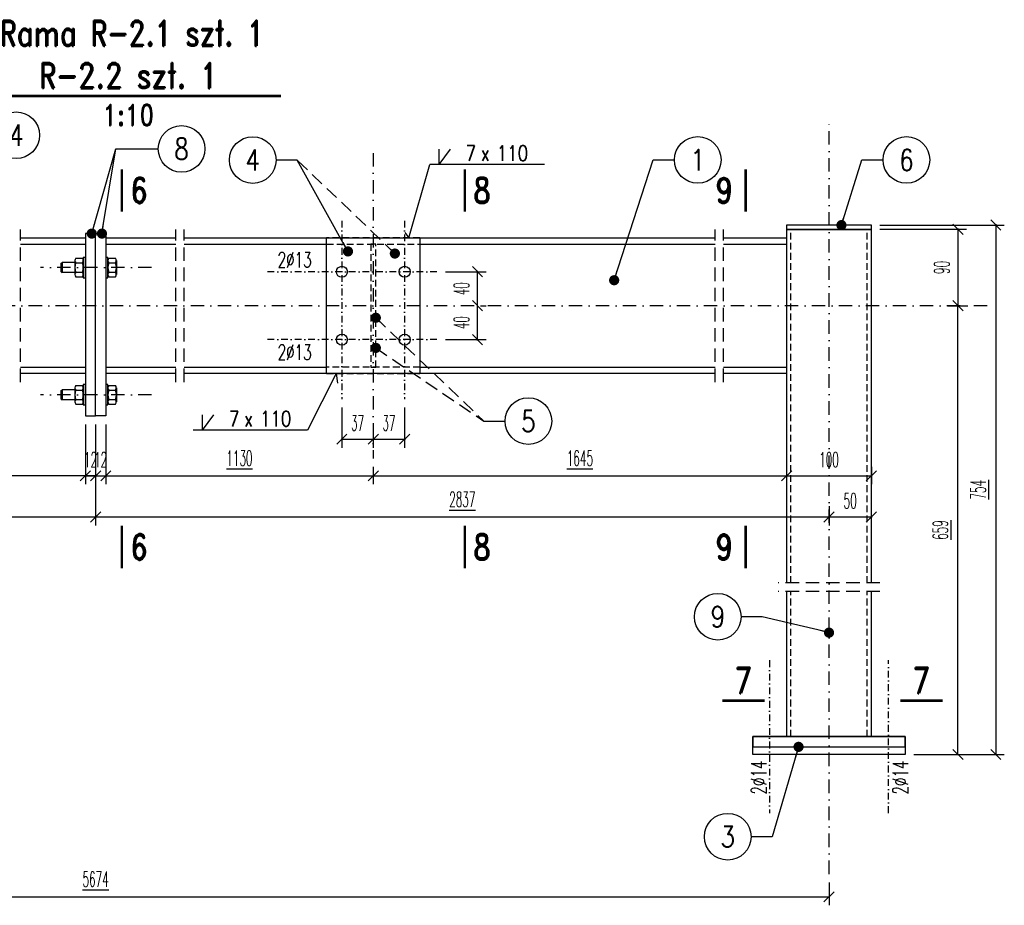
# Model space of a CAD drawing. Header units: millimetres. Extents: x -228255 to 14536, y -140109 to 119945.
# Tile 42 of 123: x -184504 to -183342, y 59353 to 60397. Entities that reach past the tile are written whole.
import ezdxf
from ezdxf.enums import TextEntityAlignment as Align

# ---------------------------------------------------------------- set-up
doc = ezdxf.new("R2010")
doc.units = ezdxf.units.MM
doc.header["$LTSCALE"] = 2.5
for name, pattern in [('DASHDOT', [25.4, 12.7, -6.35, 0, -6.35]), ('DASHDOT2', [12.7, 6.35, -3.175, 0, -3.175]), ('DASHED', [19.05, 12.7, -6.35]), ('DASHED2', [9.525, 6.35, -3.175])]:
    doc.linetypes.add(name, pattern=pattern)
for name, color, linetype in [('Gruba', 6, 'Continuous'), ('Laczniki', 30, 'Continuous'), ('Opisy_stal', 7, 'Continuous'), ('Osie', 134, 'DASHDOT'), ('Osie_laczniki', 157, 'DASHDOT2'), ('Przerywana', 5, 'DASHED'), ('stal', 4, 'Continuous'), ('Stal_nw', 181, 'DASHED2'), ('Tekst', 31, 'Continuous'), ('Wymiary', 86, 'Continuous')]:
    doc.layers.add(name, color=color, linetype=linetype)
doc.styles.get("Standard").update_dxf_attribs({"font": 'romans.shx', "width": 0.65})
doc.styles.add('style1', font='romand.shx', dxfattribs={"width": 0.8})
doc.styles.add('style3', font='romans.shx', dxfattribs={"width": 0.5})
doc.dimstyles.new('Skala_10', dxfattribs={"dimtxt": 18, "dimasz": 12, "dimexe": 10, "dimexo": 10, "dimgap": 10, "dimtad": 1, "dimdec": 0, "dimdsep": 46, "dimtxsty": 'style3', "dimblk": 'OBLIQUE', "dimcen": 0, "dimdle": 1, "dimclrd": 256, "dimclre": 256, "dimclrt": 31, "dimadec": 1, "dimazin": 0, "dimtfac": 1, "dimtdec": 0, "dimtix": 1, "dimtmove": 2, "dimatfit": 0, "dimldrblk": 'DOT', "dimfxl": 1, "dimtolj": 1, "dimtzin": 0, "dimlwd": -1, "dimlwe": -1, "dimarcsym": 0})
doc.dimstyles.new('Skala_10$7', dxfattribs={"dimscale": 0, "dimtxt": 18, "dimasz": 12, "dimexe": 10, "dimexo": 15, "dimgap": 5, "dimtad": 1, "dimdec": 0, "dimrnd": 0.5, "dimzin": 9, "dimdsep": 46, "dimtxsty": 'Standard', "dimblk1": 'OBLIQUE', "dimblk2": 'OBLIQUE', "dimsah": 1, "dimcen": 10, "dimdle": 10, "dimclrt": 31, "dimadec": 0, "dimazin": 0, "dimtfac": 1, "dimtdec": 0, "dimtmove": 2, "dimatfit": 3, "dimldrblk": 'DOT', "dimfxl": 1, "dimtolj": 1, "dimtzin": 9, "dimarcsym": 0})

# ---------------------------------------------------------------- blocks, each defined once
blk = doc.blocks.new('_Oblique')
at = {"color": 0, "linetype": 'ByBlock', "lineweight": -2}
blk.add_line((-0.5, -0.5), (0.5, 0.5), dxfattribs=at)
blk = doc.blocks.new('*D1203')
at = {"layer": 'Defpoints', "color": 0, "ltscale": 0.5, "transparency": 16777216}
for p in [(-185279.2, 59390.1), (-183549.2, 59390.1), (-183549.2, 59363.3)]:
    blk.add_point(p, dxfattribs=at)
at = {"layer": 'Wymiary', "ltscale": 0.5, "transparency": 16777216}
for p, q in [((-185279.2, 59380.1), (-185279.2, 59353.3)), ((-183549.2, 59380.1), (-183549.2, 59353.3)), ((-185280.2, 59363.3), (-183548.2, 59363.3))]:
    blk.add_line(p, q, dxfattribs=at)
at = {"layer": 'Wymiary', "ltscale": 0.5, "transparency": 16777216, "xscale": 12, "yscale": 12, "zscale": 12, "rotation": 180}
blk.add_blockref('_Oblique', (-185279.2, 59363.3), dxfattribs=at)
at = {"layer": 'Wymiary', "ltscale": 0.5, "transparency": 16777216, "xscale": 12, "yscale": 12, "zscale": 12}
blk.add_blockref('_Oblique', (-183549.2, 59363.3), dxfattribs=at)
at = {"layer": 'Wymiary', "color": 31, "ltscale": 0.5, "transparency": 16777216, "insert": (-184414.2, 59384.1), "char_height": 18, "attachment_point": 5, "style": 'style3'}
blk.add_mtext('\\A1;\\L5674', dxfattribs=at)
blk = doc.blocks.new('_Dot')
at = {"color": 0, "linetype": 'ByBlock', "lineweight": -2}
blk.add_line((-0.5, 0), (-1, 0), dxfattribs=at)
at = {"color": 0, "linetype": 'ByBlock', "const_width": 0.5}
blk.add_lwpolyline([(-0.25, 0, 1), (0.25, 0, 1)], format="xyb", close=True, dxfattribs=at)
blk = doc.blocks.new('*D1205')
at = {"layer": 'Defpoints', "color": 0, "ltscale": 0.5, "transparency": 16777216}
for p in [(-184402.2, 59930.1), (-184086.7, 59880.1), (-184086.7, 59859.6)]:
    blk.add_point(p, dxfattribs=at)
at = {"layer": 'Wymiary', "ltscale": 0.5, "transparency": 16777216}
for p, q in [((-184402.2, 59920.1), (-184402.2, 59849.6)), ((-184086.7, 59870.1), (-184086.7, 59849.6)), ((-184403.2, 59859.6), (-184085.7, 59859.6))]:
    blk.add_line(p, q, dxfattribs=at)
at = {"layer": 'Wymiary', "ltscale": 0.5, "transparency": 16777216, "xscale": 12, "yscale": 12, "zscale": 12, "rotation": 180}
blk.add_blockref('_Oblique', (-184402.2, 59859.6), dxfattribs=at)
at = {"layer": 'Wymiary', "ltscale": 0.5, "transparency": 16777216, "xscale": 12, "yscale": 12, "zscale": 12}
blk.add_blockref('_Oblique', (-184086.7, 59859.6), dxfattribs=at)
at = {"layer": 'Wymiary', "color": 31, "ltscale": 0.5, "transparency": 16777216, "insert": (-184244.5, 59880.4), "char_height": 18, "attachment_point": 5, "style": 'style3'}
blk.add_mtext('\\A1;\\L1130', dxfattribs=at)
blk = doc.blocks.new('*D1206')
at = {"layer": 'Defpoints', "color": 0, "ltscale": 0.5, "transparency": 16777216}
for p in [(-184086.7, 59880.1), (-183599.2, 59880.1), (-183599.2, 59859.6)]:
    blk.add_point(p, dxfattribs=at)
at = {"layer": 'Wymiary', "ltscale": 0.5, "transparency": 16777216}
for p, q in [((-184086.7, 59870.1), (-184086.7, 59849.6)), ((-183599.2, 59870.1), (-183599.2, 59849.6)), ((-184087.7, 59859.6), (-183598.2, 59859.6))]:
    blk.add_line(p, q, dxfattribs=at)
at = {"layer": 'Wymiary', "ltscale": 0.5, "transparency": 16777216, "xscale": 12, "yscale": 12, "zscale": 12, "rotation": 180}
blk.add_blockref('_Oblique', (-184086.7, 59859.6), dxfattribs=at)
at = {"layer": 'Wymiary', "ltscale": 0.5, "transparency": 16777216, "xscale": 12, "yscale": 12, "zscale": 12}
blk.add_blockref('_Oblique', (-183599.2, 59859.6), dxfattribs=at)
at = {"layer": 'Wymiary', "color": 31, "ltscale": 0.5, "transparency": 16777216, "insert": (-183843, 59880.4), "char_height": 18, "attachment_point": 5, "style": 'style3'}
blk.add_mtext('\\A1;\\L1645', dxfattribs=at)
blk = doc.blocks.new('*D1208')
at = {"layer": 'Defpoints', "color": 0, "ltscale": 0.5, "transparency": 16777216}
for p in [(-183549.2, 59811), (-183499.2, 59811), (-183499.2, 59811)]:
    blk.add_point(p, dxfattribs=at)
at = {"layer": 'Wymiary', "ltscale": 0.5, "transparency": 16777216}
blk.add_line((-183550.2, 59811), (-183498.2, 59811), dxfattribs=at)
at = {"layer": 'Wymiary', "ltscale": 0.5, "transparency": 16777216, "xscale": 12, "yscale": 12, "zscale": 12, "rotation": 180}
blk.add_blockref('_Oblique', (-183549.2, 59811), dxfattribs=at)
at = {"layer": 'Wymiary', "ltscale": 0.5, "transparency": 16777216, "xscale": 12, "yscale": 12, "zscale": 12}
blk.add_blockref('_Oblique', (-183499.2, 59811), dxfattribs=at)
at = {"layer": 'Wymiary', "color": 31, "ltscale": 0.5, "transparency": 16777216, "insert": (-183524.2, 59830), "char_height": 18, "attachment_point": 5, "style": 'style3'}
blk.add_mtext('\\A1;50', dxfattribs=at)
blk = doc.blocks.new('*D1211')
at = {"layer": 'Defpoints', "color": 0, "ltscale": 0.5, "transparency": 16777216}
for p in [(-184123.7, 59950.1), (-184086.7, 59918.9), (-184086.7, 59902.7)]:
    blk.add_point(p, dxfattribs=at)
at = {"layer": 'Wymiary', "ltscale": 0.5, "transparency": 16777216}
for p, q in [((-184123.7, 59940.1), (-184123.7, 59892.7)), ((-184124.7, 59902.7), (-184085.7, 59902.7)), ((-184086.7, 59908.9), (-184086.7, 59892.7))]:
    blk.add_line(p, q, dxfattribs=at)
at = {"layer": 'Wymiary', "ltscale": 0.5, "transparency": 16777216, "xscale": 12, "yscale": 12, "zscale": 12, "rotation": 180}
blk.add_blockref('_Oblique', (-184123.7, 59902.7), dxfattribs=at)
at = {"layer": 'Wymiary', "ltscale": 0.5, "transparency": 16777216, "xscale": 12, "yscale": 12, "zscale": 12}
blk.add_blockref('_Oblique', (-184086.7, 59902.7), dxfattribs=at)
at = {"layer": 'Wymiary', "color": 31, "ltscale": 0.5, "transparency": 16777216, "insert": (-184105.2, 59921.7), "char_height": 18, "attachment_point": 5, "style": 'style3'}
blk.add_mtext('\\A1;37', dxfattribs=at)
blk = doc.blocks.new('*D1212')
at = {"layer": 'Defpoints', "color": 0, "ltscale": 0.5, "transparency": 16777216}
for p in [(-184049.7, 59950.1), (-184086.7, 59918.9), (-184049.7, 59902.7)]:
    blk.add_point(p, dxfattribs=at)
at = {"layer": 'Wymiary', "ltscale": 0.5, "transparency": 16777216}
for p, q in [((-184049.7, 59940.1), (-184049.7, 59892.7)), ((-184087.7, 59902.7), (-184048.7, 59902.7)), ((-184086.7, 59908.9), (-184086.7, 59892.7))]:
    blk.add_line(p, q, dxfattribs=at)
at = {"layer": 'Wymiary', "ltscale": 0.5, "transparency": 16777216, "xscale": 12, "yscale": 12, "zscale": 12, "rotation": 180}
blk.add_blockref('_Oblique', (-184086.7, 59902.7), dxfattribs=at)
at = {"layer": 'Wymiary', "ltscale": 0.5, "transparency": 16777216, "xscale": 12, "yscale": 12, "zscale": 12}
blk.add_blockref('_Oblique', (-184049.7, 59902.7), dxfattribs=at)
at = {"layer": 'Wymiary', "color": 31, "ltscale": 0.5, "transparency": 16777216, "insert": (-184068.2, 59921.7), "char_height": 18, "attachment_point": 5, "style": 'style3'}
blk.add_mtext('\\A1;37', dxfattribs=at)
blk = doc.blocks.new('*D1215')
at = {"layer": 'Defpoints', "color": 0, "ltscale": 0.5, "transparency": 16777216}
for p in [(-183970.4, 60060.1), (-183963.7, 60060.1), (-184011.7, 60020.1)]:
    blk.add_point(p, dxfattribs=at)
at = {"layer": 'Wymiary', "ltscale": 0.5, "transparency": 16777216}
for p, q in [((-183963.7, 60019.1), (-183963.7, 60061.1)), ((-183960.4, 60060.1), (-183953.7, 60060.1)), ((-184001.7, 60020.1), (-183953.7, 60020.1))]:
    blk.add_line(p, q, dxfattribs=at)
at = {"layer": 'Wymiary', "ltscale": 0.5, "transparency": 16777216, "xscale": 12, "yscale": 12, "zscale": 12}
for p, rotation in [((-183963.7, 60060.1), 90), ((-183963.7, 60020.1), 270)]:
    blk.add_blockref('_Oblique', p, dxfattribs=dict(at, rotation=rotation))
at = {"layer": 'Wymiary', "color": 31, "ltscale": 0.5, "transparency": 16777216, "insert": (-183982.7, 60040.1), "char_height": 18, "attachment_point": 5, "rotation": 90, "style": 'style3'}
blk.add_mtext('\\A1;40', dxfattribs=at)
blk = doc.blocks.new('*D1216')
at = {"layer": 'Defpoints', "color": 0, "ltscale": 0.5, "transparency": 16777216}
for p in [(-184011.7, 60100.1), (-183963.7, 60100.1), (-183970.4, 60060.1)]:
    blk.add_point(p, dxfattribs=at)
at = {"layer": 'Wymiary', "ltscale": 0.5, "transparency": 16777216}
for p, q in [((-184001.7, 60100.1), (-183953.7, 60100.1)), ((-183963.7, 60059.1), (-183963.7, 60101.1)), ((-183960.4, 60060.1), (-183953.7, 60060.1))]:
    blk.add_line(p, q, dxfattribs=at)
at = {"layer": 'Wymiary', "ltscale": 0.5, "transparency": 16777216, "xscale": 12, "yscale": 12, "zscale": 12}
for p, rotation in [((-183963.7, 60100.1), 90), ((-183963.7, 60060.1), 270)]:
    blk.add_blockref('_Oblique', p, dxfattribs=dict(at, rotation=rotation))
at = {"layer": 'Wymiary', "color": 31, "ltscale": 0.5, "transparency": 16777216, "insert": (-183982.7, 60080.1), "char_height": 18, "attachment_point": 5, "rotation": 90, "style": 'style3'}
blk.add_mtext('\\A1;40', dxfattribs=at)
blk = doc.blocks.new('pol_V_lewa')
at = {"color": 7}
for p, q in [((-124, 0), (-110.5, 18)), ((-124, 0), (-124, 18)), ((0, 0), (-135, 0))]:
    blk.add_line(p, q, dxfattribs=at)
at = {"color": 31, "width": 0.8}
blk.add_text('x', height=18, dxfattribs=at).set_placement((-74.9, 4.5))
blk.add_attdef('22', text='', height=18, dxfattribs=at).set_placement((-80.5, 4.5), align=Align.RIGHT)
blk.add_attdef('9999', (-56.2, 4.5), '', height=18, dxfattribs=at)
blk = doc.blocks.new('pol_V_prawa')
at = {"color": 7}
for p, q in [((11, 0), (24.5, 18)), ((11, 0), (11, 18)), ((135, 0), (0, 0))]:
    blk.add_line(p, q, dxfattribs=at)
at = {"color": 31, "width": 0.8}
blk.add_text('x', height=18, dxfattribs=at).set_placement((60.1, 4.5))
blk.add_attdef('22', text='', height=18, dxfattribs=at).set_placement((54.5, 4.5), align=Align.RIGHT)
blk.add_attdef('9999', (78.8, 4.5), '', height=18, dxfattribs=at)
blk = doc.blocks.new('Elem_prawy')
at = {"color": 7}
blk.add_line((0, 0), (25, 0), dxfattribs=at)
blk.add_circle((52.5, 0), 27.5, dxfattribs=at)
at = {"color": 31, "width": 0.8}
blk.add_attdef('22', text='', height=25, dxfattribs=at).set_placement((52.5, 0), align=Align.MIDDLE)
blk = doc.blocks.new('Elem_lewy')
at = {"color": 7}
blk.add_line((0, 0), (-25, 0), dxfattribs=at)
blk.add_circle((-52.5, 0), 27.5, dxfattribs=at)
at = {"color": 31, "width": 0.8}
blk.add_attdef('22', text='', height=25, dxfattribs=at).set_placement((-52.5, 0), align=Align.MIDDLE)
blk = doc.blocks.new('nakretkaM12')
at = {"ltscale": 0.2}
for p, q in [((-10, 8.2), (-10, 5.5)), ((-10, 5.5), (-10, -5.5)), ((-9, 11), (-1, 11)), ((-9, 5.5), (-1, 5.5)), ((0, 8.2), (0, 5.5)), ((0, 5.5), (0, -5.5)), ((-10, -5.5), (-10, -8.2)), ((-9, -5.5), (-1, -5.5)), ((-9, -11), (-1, -11)), ((0, -5.5), (0, -8.2))]:
    blk.add_line(p, q, dxfattribs=at)
for centre, radius, start, end in [((-5.7, 8.2), 4.26, 139.932, 220.068), ((5.5, 0), 15.5, 159.3345, 200.6655), ((-4.3, 8.2), 4.26, 319.932, 40.068), ((-15.5, 0), 15.5, 339.3345, 20.6655), ((-5.7, -8.2), 4.26, 139.932, 220.068), ((-4.3, -8.2), 4.26, 319.932, 40.068)]:
    blk.add_arc(centre, radius, start, end, dxfattribs=at)
blk = doc.blocks.new('*D1222')
at = {"layer": 'Defpoints', "color": 0, "ltscale": 0.5, "transparency": 16777216}
for p in [(-184426.2, 59930.1), (-184414.2, 59930.1), (-184414.2, 59859.6)]:
    blk.add_point(p, dxfattribs=at)
at = {"layer": 'Wymiary', "ltscale": 0.5, "transparency": 16777216}
for p, q in [((-184426.2, 59920.1), (-184426.2, 59849.6)), ((-184414.2, 59920.1), (-184414.2, 59849.6)), ((-184426.2, 59859.6), (-184438.2, 59859.6)), ((-184426.2, 59859.6), (-184414.2, 59859.6)), ((-184414.2, 59859.6), (-184402.2, 59859.6))]:
    blk.add_line(p, q, dxfattribs=at)
at = {"layer": 'Wymiary', "ltscale": 0.5, "transparency": 16777216, "xscale": 12, "yscale": 12, "zscale": 12}
blk.add_blockref('_Oblique', (-184426.2, 59859.6), dxfattribs=at)
at = {"layer": 'Wymiary', "ltscale": 0.5, "transparency": 16777216, "xscale": 12, "yscale": 12, "zscale": 12, "rotation": 180}
blk.add_blockref('_Oblique', (-184414.2, 59859.6), dxfattribs=at)
at = {"layer": 'Wymiary', "color": 31, "ltscale": 0.5, "transparency": 16777216, "insert": (-184420.2, 59878.6), "char_height": 18, "attachment_point": 5, "style": 'style3'}
blk.add_mtext('\\A1;12', dxfattribs=at)
blk = doc.blocks.new('*D1223')
at = {"layer": 'Defpoints', "color": 0, "ltscale": 0.5, "transparency": 16777216}
for p in [(-184414.2, 59930.1), (-184402.2, 59930.1), (-184402.2, 59859.6)]:
    blk.add_point(p, dxfattribs=at)
at = {"layer": 'Wymiary', "ltscale": 0.5, "transparency": 16777216}
for p, q in [((-184414.2, 59920.1), (-184414.2, 59849.6)), ((-184402.2, 59920.1), (-184402.2, 59849.6)), ((-184414.2, 59859.6), (-184426.2, 59859.6)), ((-184414.2, 59859.6), (-184402.2, 59859.6)), ((-184402.2, 59859.6), (-184390.2, 59859.6))]:
    blk.add_line(p, q, dxfattribs=at)
at = {"layer": 'Wymiary', "ltscale": 0.5, "transparency": 16777216, "xscale": 12, "yscale": 12, "zscale": 12}
blk.add_blockref('_Oblique', (-184414.2, 59859.6), dxfattribs=at)
at = {"layer": 'Wymiary', "ltscale": 0.5, "transparency": 16777216, "xscale": 12, "yscale": 12, "zscale": 12, "rotation": 180}
blk.add_blockref('_Oblique', (-184402.2, 59859.6), dxfattribs=at)
at = {"layer": 'Wymiary', "color": 31, "ltscale": 0.5, "transparency": 16777216, "insert": (-184408.2, 59878.6), "char_height": 18, "attachment_point": 5, "style": 'style3'}
blk.add_mtext('\\A1;12', dxfattribs=at)
blk = doc.blocks.new('*D1224')
at = {"layer": 'Defpoints', "color": 0, "ltscale": 0.5, "transparency": 16777216}
for p in [(-183499.2, 60155.1), (-183459.2, 59531.1), (-183352.5, 59531.1)]:
    blk.add_point(p, dxfattribs=at)
at = {"layer": 'Wymiary', "ltscale": 0.5, "transparency": 16777216}
for p, q in [((-183489.2, 60155.1), (-183342.5, 60155.1)), ((-183352.5, 60156.1), (-183352.5, 59530.1)), ((-183449.2, 59531.1), (-183342.5, 59531.1))]:
    blk.add_line(p, q, dxfattribs=at)
at = {"layer": 'Wymiary', "ltscale": 0.5, "transparency": 16777216, "xscale": 12, "yscale": 12, "zscale": 12}
for p, rotation in [((-183352.5, 60155.1), 90), ((-183352.5, 59531.1), 270)]:
    blk.add_blockref('_Oblique', p, dxfattribs=dict(at, rotation=rotation))
at = {"layer": 'Wymiary', "color": 31, "ltscale": 0.5, "transparency": 16777216, "insert": (-183373.3, 59843.1), "char_height": 18, "attachment_point": 5, "rotation": 90, "style": 'style3'}
blk.add_mtext('\\A1;\\L754', dxfattribs=at)
blk = doc.blocks.new('*D1225')
at = {"layer": 'Defpoints', "color": 0, "ltscale": 0.5, "transparency": 16777216}
for p in [(-183410.4, 60060.1), (-183397.1, 60060.1), (-183459.2, 59531.1)]:
    blk.add_point(p, dxfattribs=at)
at = {"layer": 'Wymiary', "ltscale": 0.5, "transparency": 16777216}
for p, q in [((-183400.4, 60060.1), (-183387.1, 60060.1)), ((-183397.1, 59530.1), (-183397.1, 60061.1)), ((-183449.2, 59531.1), (-183387.1, 59531.1))]:
    blk.add_line(p, q, dxfattribs=at)
at = {"layer": 'Wymiary', "ltscale": 0.5, "transparency": 16777216, "xscale": 12, "yscale": 12, "zscale": 12}
for p, rotation in [((-183397.1, 60060.1), 90), ((-183397.1, 59531.1), 270)]:
    blk.add_blockref('_Oblique', p, dxfattribs=dict(at, rotation=rotation))
at = {"layer": 'Wymiary', "color": 31, "ltscale": 0.5, "transparency": 16777216, "insert": (-183417.9, 59795.6), "char_height": 18, "attachment_point": 5, "rotation": 90, "style": 'style3'}
blk.add_mtext('\\A1;\\L659', dxfattribs=at)
blk = doc.blocks.new('*D1226')
at = {"layer": 'Defpoints', "color": 0, "ltscale": 0.5, "transparency": 16777216}
for p in [(-183499.2, 60150.1), (-183419.6, 60060.1), (-183397.1, 60060.1)]:
    blk.add_point(p, dxfattribs=at)
at = {"layer": 'Wymiary', "ltscale": 0.5, "transparency": 16777216}
for p, q in [((-183489.2, 60150.1), (-183387.1, 60150.1)), ((-183397.1, 60151.1), (-183397.1, 60059.1)), ((-183409.6, 60060.1), (-183387.1, 60060.1))]:
    blk.add_line(p, q, dxfattribs=at)
at = {"layer": 'Wymiary', "ltscale": 0.5, "transparency": 16777216, "xscale": 12, "yscale": 12, "zscale": 12}
for p, rotation in [((-183397.1, 60150.1), 90), ((-183397.1, 60060.1), 270)]:
    blk.add_blockref('_Oblique', p, dxfattribs=dict(at, rotation=rotation))
at = {"layer": 'Wymiary', "color": 31, "ltscale": 0.5, "transparency": 16777216, "insert": (-183416.1, 60105.1), "char_height": 18, "attachment_point": 5, "rotation": 90, "style": 'style3'}
blk.add_mtext('\\A1;90', dxfattribs=at)
blk = doc.blocks.new('*D1227')
at = {"layer": 'Defpoints', "color": 0, "ltscale": 0.5, "transparency": 16777216}
for p in [(-183599.2, 59880.1), (-183499.2, 59880.1), (-183499.2, 59859.6)]:
    blk.add_point(p, dxfattribs=at)
at = {"layer": 'Wymiary', "ltscale": 0.5, "transparency": 16777216}
for p, q in [((-183599.2, 59870.1), (-183599.2, 59849.6)), ((-183499.2, 59870.1), (-183499.2, 59849.6)), ((-183600.2, 59859.6), (-183498.2, 59859.6))]:
    blk.add_line(p, q, dxfattribs=at)
at = {"layer": 'Wymiary', "ltscale": 0.5, "transparency": 16777216, "xscale": 12, "yscale": 12, "zscale": 12, "rotation": 180}
blk.add_blockref('_Oblique', (-183599.2, 59859.6), dxfattribs=at)
at = {"layer": 'Wymiary', "ltscale": 0.5, "transparency": 16777216, "xscale": 12, "yscale": 12, "zscale": 12}
blk.add_blockref('_Oblique', (-183499.2, 59859.6), dxfattribs=at)
at = {"layer": 'Wymiary', "color": 31, "ltscale": 0.5, "transparency": 16777216, "insert": (-183549.2, 59878.6), "char_height": 18, "attachment_point": 5, "style": 'style3'}
blk.add_mtext('\\A1;100', dxfattribs=at)
blk = doc.blocks.new('*D1228')
at = {"layer": 'Defpoints', "color": 0, "ltscale": 0.5, "transparency": 16777216}
for p in [(-184414.2, 59930.1), (-185279.2, 59834.5), (-184414.2, 59811)]:
    blk.add_point(p, dxfattribs=at)
at = {"layer": 'Wymiary', "ltscale": 0.5, "transparency": 16777216}
for p, q in [((-184414.2, 59920.1), (-184414.2, 59801)), ((-185279.2, 59824.5), (-185279.2, 59801)), ((-185280.2, 59811), (-184413.2, 59811))]:
    blk.add_line(p, q, dxfattribs=at)
at = {"layer": 'Wymiary', "ltscale": 0.5, "transparency": 16777216, "xscale": 12, "yscale": 12, "zscale": 12, "rotation": 180}
blk.add_blockref('_Oblique', (-185279.2, 59811), dxfattribs=at)
at = {"layer": 'Wymiary', "ltscale": 0.5, "transparency": 16777216, "xscale": 12, "yscale": 12, "zscale": 12}
blk.add_blockref('_Oblique', (-184414.2, 59811), dxfattribs=at)
at = {"layer": 'Wymiary', "color": 31, "ltscale": 0.5, "transparency": 16777216, "insert": (-184846.7, 59831.8), "char_height": 18, "attachment_point": 5, "style": 'style3'}
blk.add_mtext('\\A1;\\L2837', dxfattribs=at)
blk = doc.blocks.new('*D1229')
at = {"layer": 'Defpoints', "color": 0, "ltscale": 0.5, "transparency": 16777216}
for p in [(-184639.2, 59930.1), (-184426.2, 59930.1), (-184639.2, 59859.6)]:
    blk.add_point(p, dxfattribs=at)
at = {"layer": 'Wymiary', "ltscale": 0.5, "transparency": 16777216}
for p, q in [((-184639.2, 59920.1), (-184639.2, 59849.6)), ((-184426.2, 59920.1), (-184426.2, 59849.6)), ((-184425.2, 59859.6), (-184640.2, 59859.6))]:
    blk.add_line(p, q, dxfattribs=at)
at = {"layer": 'Wymiary', "ltscale": 0.5, "transparency": 16777216, "xscale": 12, "yscale": 12, "zscale": 12, "rotation": 180}
blk.add_blockref('_Oblique', (-184639.2, 59859.6), dxfattribs=at)
at = {"layer": 'Wymiary', "ltscale": 0.5, "transparency": 16777216, "xscale": 12, "yscale": 12, "zscale": 12}
blk.add_blockref('_Oblique', (-184426.2, 59859.6), dxfattribs=at)
at = {"layer": 'Wymiary', "color": 31, "ltscale": 0.5, "transparency": 16777216, "insert": (-184532.7, 59880.4), "char_height": 18, "attachment_point": 5, "style": 'style3'}
blk.add_mtext('\\A1;\\L360', dxfattribs=at)
blk = doc.blocks.new('*D1233')
at = {"layer": 'Defpoints', "color": 0, "ltscale": 0.5, "transparency": 16777216}
for p in [(-184414.2, 59930.1), (-183549.2, 59833.6), (-183549.2, 59811)]:
    blk.add_point(p, dxfattribs=at)
at = {"layer": 'Wymiary', "ltscale": 0.5, "transparency": 16777216}
for p, q in [((-184414.2, 59920.1), (-184414.2, 59801)), ((-183549.2, 59823.6), (-183549.2, 59801)), ((-184415.2, 59811), (-183548.2, 59811))]:
    blk.add_line(p, q, dxfattribs=at)
at = {"layer": 'Wymiary', "ltscale": 0.5, "transparency": 16777216, "xscale": 12, "yscale": 12, "zscale": 12, "rotation": 180}
blk.add_blockref('_Oblique', (-184414.2, 59811), dxfattribs=at)
at = {"layer": 'Wymiary', "ltscale": 0.5, "transparency": 16777216, "xscale": 12, "yscale": 12, "zscale": 12}
blk.add_blockref('_Oblique', (-183549.2, 59811), dxfattribs=at)
at = {"layer": 'Wymiary', "color": 31, "ltscale": 0.5, "transparency": 16777216, "insert": (-183981.7, 59831.8), "char_height": 18, "attachment_point": 5, "style": 'style3'}
blk.add_mtext('\\A1;\\L2837', dxfattribs=at)

msp = doc.modelspace()

# ---------------------------------------------------------------- linework, layer by layer
at = {"layer": 'Gruba', "const_width": 3}
for points in [[(-184555.69, 60307.3), (-184195.69, 60307.3)], [(-184383.3, 60220.99), (-184383.3, 60170.99)], [(-183978.78, 60220.99), (-183978.78, 60170.99)], [(-183647.43, 60220.99), (-183647.43, 60170.99)], [(-184383.3, 59800.6), (-184383.3, 59750.6)], [(-183978.78, 59800.6), (-183978.78, 59750.6)], [(-183647.43, 59800.6), (-183647.43, 59750.6)], [(-183675.06, 59594.47), (-183625.06, 59594.47)], [(-183465.07, 59594.47), (-183415.07, 59594.47)]]:
    msp.add_lwpolyline(points, dxfattribs=at)
at = {"layer": 'Laczniki', "ltscale": 0.5}
for p, q in [((-184454.71, 60110.06), (-184453.71, 60111.06)), ((-184454.71, 60100.06), (-184454.71, 60110.06)), ((-184438.71, 60111.06), (-184453.71, 60111.06)), ((-184453.71, 60111.06), (-184453.71, 60099.06)), ((-184454.71, 60100.06), (-184453.71, 60099.06)), ((-184438.71, 60099.06), (-184453.71, 60099.06)), ((-184454.71, 59960.06), (-184453.71, 59961.06)), ((-184454.71, 59950.06), (-184454.71, 59960.06)), ((-184438.71, 59961.06), (-184453.71, 59961.06)), ((-184453.71, 59961.06), (-184453.71, 59949.06)), ((-184454.71, 59950.06), (-184453.71, 59949.06)), ((-184438.71, 59949.06), (-184453.71, 59949.06))]:
    msp.add_line(p, q, dxfattribs=at)
for points in [[(-184428.71, 60093.06), (-184426.21, 60093.06), (-184426.21, 60117.06), (-184428.71, 60117.06)], [(-184402.21, 60093.06), (-184399.71, 60093.06), (-184399.71, 60117.06), (-184402.21, 60117.06)], [(-184428.71, 59943.06), (-184426.21, 59943.06), (-184426.21, 59967.06), (-184428.71, 59967.06)], [(-184402.21, 59943.06), (-184399.71, 59943.06), (-184399.71, 59967.06), (-184402.21, 59967.06)]]:
    msp.add_lwpolyline(points, close=True, dxfattribs=at)
at = {"layer": 'Opisy_stal', "ltscale": 0.5}
for p, q in [((-184390.32, 60244.95), (-184365.32, 60244.95)), ((-184044.83, 60140.06), (-184019.93, 60226.4)), ((-184049.5, 60146.44), (-184044.83, 60140.06)), ((-184130.3, 59980.06), (-184164.15, 59913.36)), ((-184130.3, 59980.06), (-184128.74, 59968.6))]:
    msp.add_line(p, q, dxfattribs=at)
at = {"layer": 'Osie', "ltscale": 0.5}
for p, q in [((-183549.21, 59390.06), (-183549.21, 60280.06)), ((-184086.71, 60240.06), (-184086.71, 59880.06)), ((-184348.21, 60105.06), (-184479.21, 60105.06)), ((-183362.52, 60060.06), (-185409.76, 60060.06)), ((-184348.21, 59955.06), (-184479.21, 59955.06))]:
    msp.add_line(p, q, dxfattribs=at)
at = {"layer": 'Osie_laczniki', "ltscale": 0.5}
for p, q in [((-184123.71, 60160.06), (-184123.71, 59950.06)), ((-184049.71, 60160.06), (-184049.71, 59950.06)), ((-184011.71, 60100.06), (-184211.71, 60100.06)), ((-184011.71, 60020.06), (-184211.71, 60020.06)), ((-183619.21, 59642.06), (-183619.21, 59462.06)), ((-183479.21, 59462.06), (-183479.21, 59642.06))]:
    msp.add_line(p, q, dxfattribs=at)
at = {"layer": 'Przerywana', "ltscale": 0.5}
for p, q in [((-184502.81, 59970.06), (-184502.81, 60150.06)), ((-184319.75, 59970.06), (-184319.75, 60150.06)), ((-184309.75, 59970.06), (-184309.75, 60150.06)), ((-183683.47, 59970.06), (-183683.47, 60150.06)), ((-183673.47, 59970.06), (-183673.47, 60150.06)), ((-183489.21, 59733.28), (-183609.21, 59733.28)), ((-183489.21, 59723.28), (-183609.21, 59723.28))]:
    msp.add_line(p, q, dxfattribs=at)
at = {"layer": 'stal', "ltscale": 0.5}
for p, q in [((-184502.81, 60132.66), (-184426.21, 60132.66)), ((-184402.21, 60132.66), (-184319.75, 60132.66)), ((-184309.75, 60132.66), (-184141.71, 60132.66)), ((-184031.71, 60132.66), (-183683.47, 60132.66)), ((-183673.47, 60132.66), (-183599.21, 60132.66)), ((-184502.81, 59987.46), (-184426.21, 59987.46)), ((-184402.21, 59987.46), (-184319.75, 59987.46)), ((-184309.75, 59987.46), (-184141.71, 59987.46)), ((-184031.71, 59987.46), (-183683.47, 59987.46)), ((-183673.47, 59987.46), (-183599.21, 59987.46))]:
    msp.add_line(p, q, dxfattribs=at)
for points in [[(-183599.21, 60150.06), (-183499.21, 60150.06), (-183499.21, 60155.06), (-183599.21, 60155.06)], [(-184426.21, 59930.06), (-184414.21, 59930.06), (-184414.21, 60145.06), (-184426.21, 60145.06)], [(-184402.21, 59930.06), (-184414.21, 59930.06), (-184414.21, 60145.06), (-184402.21, 60145.06)], [(-183639.21, 59540.06), (-183459.21, 59540.06), (-183459.21, 59552.06), (-183639.21, 59552.06)], [(-183639.21, 59552.06), (-183459.21, 59552.06), (-183459.21, 59531.09), (-183639.21, 59531.09)]]:
    msp.add_lwpolyline(points, close=True, dxfattribs=at)
for points in [[(-183499.21, 59733.28), (-183499.21, 60150.06), (-183599.21, 60150.06), (-183599.21, 59733.28)], [(-184502.81, 60140.06), (-184426.21, 60140.06)], [(-184402.21, 60140.06), (-184319.75, 60140.06)], [(-184309.75, 60140.06), (-184141.71, 60140.06)], [(-184031.71, 60140.06), (-183683.47, 60140.06)], [(-183673.47, 60140.06), (-183599.21, 60140.06), (-183599.21, 59980.06), (-183673.47, 59980.06)], [(-184426.21, 59980.06), (-184502.81, 59980.06)], [(-184319.75, 59980.06), (-184402.21, 59980.06)], [(-184141.71, 59980.06), (-184309.75, 59980.06)], [(-183683.47, 59980.06), (-184031.71, 59980.06)], [(-183599.21, 59723.28), (-183599.21, 59552.06), (-183499.21, 59552.06), (-183499.21, 59723.28)]]:
    msp.add_lwpolyline(points, dxfattribs=at)
at = {"layer": 'stal'}
msp.add_lwpolyline([(-184141.71, 60140.06), (-184031.71, 60140.06), (-184031.71, 59980.06), (-184141.71, 59980.06)], close=True, dxfattribs=at)
for centre in [(-184123.71, 60100.06), (-184049.71, 60100.06), (-184123.71, 60020.06), (-184049.71, 60020.06)]:
    msp.add_circle(centre, 6.5, dxfattribs=at)
at = {"layer": 'Stal_nw', "ltscale": 0.5}
for p, q in [((-183594.21, 59733.28), (-183594.21, 60150.06)), ((-183504.21, 59733.28), (-183504.21, 60150.06)), ((-184031.71, 60140.06), (-184141.71, 60140.06)), ((-184141.71, 60132.66), (-184031.71, 60132.66)), ((-184031.71, 59987.46), (-184141.71, 59987.46)), ((-184141.71, 59980.06), (-184031.71, 59980.06)), ((-183594.21, 59552.06), (-183594.21, 59723.28)), ((-183504.21, 59552.06), (-183504.21, 59723.28))]:
    msp.add_line(p, q, dxfattribs=at)
msp.add_lwpolyline([(-184089.71, 59987.46), (-184083.71, 59987.46), (-184083.71, 60132.66), (-184089.71, 60132.66)], close=True, dxfattribs=at)

# ---------------------------------------------------------------- block references
at = {"layer": 'Laczniki', "ltscale": 0.5}
for p in [(-184428.71, 60105.06), (-184389.71, 60105.06), (-184428.71, 59955.06), (-184389.71, 59955.06)]:
    msp.add_blockref('nakretkaM12', p, dxfattribs=at)
at = {"layer": 'Opisy_stal', "ltscale": 0.5}
for name, p, values in [('Elem_prawy', (-184560.31, 60261.02), {'22': '4'}), ('Elem_prawy', (-184365.32, 60244.95), {'22': '8'}), ('Elem_lewy', (-184176.37, 60231.79), {'22': '4'}), ('Elem_prawy', (-183756.48, 60231.89), {'22': '1'}), ('Elem_prawy', (-183510.36, 60231.89), {'22': '6'}), ('pol_V_prawa', (-184019.93, 60226.4), {'9999': '110', '22': '7'}), ('Elem_prawy', (-183956.29, 59923.99), {'22': '5'}), ('pol_V_lewa', (-184164.15, 59913.36), {'22': '7', '9999': '110'}), ('Elem_lewy', (-183627.91, 59693.45), {'22': '9'}), ('Elem_lewy', (-183616.19, 59434.17), {'22': '3'})]:
    msp.add_blockref(name, p, dxfattribs=at).add_auto_attribs(values)

# ---------------------------------------------------------------- texts
at = {"layer": 'Gruba', "style": 'style1', "width": 0.8}
for s, p in [('Rama R-2.1 szt. 1', (-184375.69, 60357.3)), ('R-2.2 szt. 1', (-184375.69, 60307.3)), ('7', (-183650.06, 59594.47)), ('7', (-183440.07, 59594.47))]:
    msp.add_text(s, height=30, dxfattribs=at).set_placement(p, align=Align.BOTTOM_CENTER)
msp.add_text('1:10', height=25, dxfattribs=at).set_placement((-184375.69, 60297.3), align=Align.TOP_CENTER)
for s, p in [('6', (-184373.3, 60195.99)), ('8', (-183968.78, 60195.99)), ('6', (-184373.3, 59775.6)), ('8', (-183968.78, 59775.6))]:
    msp.add_text(s, height=30, dxfattribs=at).set_placement(p, align=Align.MIDDLE_LEFT)
for p in [(-183662.43, 60195.99), (-183662.43, 59775.6)]:
    msp.add_text('9', height=30, dxfattribs=at).set_placement(p, align=Align.MIDDLE_RIGHT)
at = {"layer": 'Tekst', "ltscale": 0.5, "width": 0.65}
for p in [(-184199.51, 60105.26), (-184199.51, 59996.21)]:
    msp.add_text('2%%C13', height=18, dxfattribs=at).set_placement(p)
for p in [(-183622.87, 59483.82), (-183455.94, 59483.82)]:
    msp.add_text('2%%C14', height=18, rotation=90, dxfattribs=at).set_placement(p)

# ---------------------------------------------------------------- dimensions: what is measured, and where the dimension line sits
at = {"layer": 'Wymiary', "ltscale": 0.5}
for base, p1, p2, text, picture, middle in [((-183352.46, 59531.09), (-183499.21, 60155.06), (-183459.21, 59531.09), '%%u754', '*D1224', (-183373.26, 59843.07)), ((-183397.06, 60060.06), (-183459.21, 59531.09), (-183410.43, 60060.06), '%%u659', '*D1225', (-183417.86, 59795.57))]:
    dim = msp.add_linear_dim(base=base, p1=p1, p2=p2, angle=90, text=text, dimstyle='Skala_10', dxfattribs=at)
    dim.commit()
    dim.dimension.update_dxf_attribs({"geometry": picture, "text_midpoint": middle})
for base, p1, p2, picture, middle in [((-183397.06, 60060.06), (-183499.21, 60150.06), (-183419.56, 60060.06), '*D1226', (-183416.06, 60105.06)), ((-183963.66, 60100.06), (-183970.37, 60060.06), (-184011.71, 60100.06), '*D1216', (-183982.66, 60080.06)), ((-183963.66, 60060.06), (-184011.71, 60020.06), (-183970.37, 60060.06), '*D1215', (-183982.66, 60040.06))]:
    dim = msp.add_linear_dim(base=base, p1=p1, p2=p2, angle=90, dimstyle='Skala_10', dxfattribs=at)
    dim.commit()
    dim.dimension.update_dxf_attribs({"geometry": picture, "text_midpoint": middle})
for base, p1, p2, picture, middle in [((-184086.71, 59902.69), (-184123.71, 59950.06), (-184086.71, 59918.9), '*D1211', (-184105.21, 59921.69)), ((-184049.71, 59902.69), (-184086.71, 59918.9), (-184049.71, 59950.06), '*D1212', (-184068.21, 59921.69)), ((-184414.21, 59859.61), (-184426.21, 59930.06), (-184414.21, 59930.06), '*D1222', (-184420.21, 59878.61)), ((-184402.21, 59859.61), (-184414.21, 59930.06), (-184402.21, 59930.06), '*D1223', (-184408.21, 59878.61)), ((-183499.21, 59859.61), (-183599.21, 59880.06), (-183499.21, 59880.06), '*D1227', (-183549.21, 59878.61)), ((-183499.21, 59811.01), (-183549.21, 59811.01), (-183499.21, 59811.01), '*D1208', (-183524.21, 59830.01))]:
    dim = msp.add_linear_dim(base=base, p1=p1, p2=p2, dimstyle='Skala_10', dxfattribs=at)
    dim.commit()
    dim.dimension.update_dxf_attribs({"geometry": picture, "text_midpoint": middle})
for base, p1, p2, text, picture, middle in [((-184414.21, 59811.01), (-185279.21, 59834.53), (-184414.21, 59930.06), '%%u2837', '*D1228', (-184846.71, 59831.81)), ((-184639.21, 59859.61), (-184426.21, 59930.06), (-184639.21, 59930.06), '%%u360', '*D1229', (-184532.71, 59880.41)), ((-183549.21, 59811.01), (-184414.21, 59930.06), (-183549.21, 59833.56), '%%u2837', '*D1233', (-183981.71, 59831.81)), ((-184086.71, 59859.61), (-184402.21, 59930.06), (-184086.71, 59880.06), '%%u1130', '*D1205', (-184244.46, 59880.41)), ((-183599.21, 59859.61), (-184086.71, 59880.06), (-183599.21, 59880.06), '%%u1645', '*D1206', (-183842.96, 59880.41)), ((-183549.21, 59363.28), (-185279.21, 59390.06), (-183549.21, 59390.06), '%%u5674', '*D1203', (-184414.21, 59384.08))]:
    dim = msp.add_linear_dim(base=base, p1=p1, p2=p2, text=text, dimstyle='Skala_10', dxfattribs=at)
    dim.commit()
    dim.dimension.update_dxf_attribs({"geometry": picture, "text_midpoint": middle})

# ---------------------------------------------------------------- leaders
at = {"layer": 'Opisy_stal', "ltscale": 0.5}
for points in [[(-184418.71, 60145.06), (-184390.32, 60244.95)], [(-184406.71, 60145.06), (-184390.32, 60244.95)], [(-184116.55, 60124.05), (-184176.37, 60231.79)], [(-183802.61, 60090.09), (-183756.48, 60231.89)], [(-183534.52, 60155.06), (-183510.36, 60231.89)], [(-183549.21, 59674.72), (-183627.91, 59693.45)], [(-183585.16, 59540.06), (-183616.19, 59434.17)]]:
    msp.add_leader(points, dimstyle='Skala_10$7', override={"dimscale": 1, "dimtad": 0}, dxfattribs=at)
at = {"layer": 'Opisy_stal', "linetype": 'DASHED', "ltscale": 0.5}
for points in [[(-184061.24, 60121.55), (-184176.37, 60231.79)], [(-184083.71, 60045.82), (-183956.29, 59923.99)], [(-184083.71, 60010.36), (-183956.29, 59923.99)]]:
    msp.add_leader(points, dimstyle='Skala_10$7', override={"dimscale": 1, "dimtad": 0}, dxfattribs=at)

doc.saveas('drawing.dxf')
